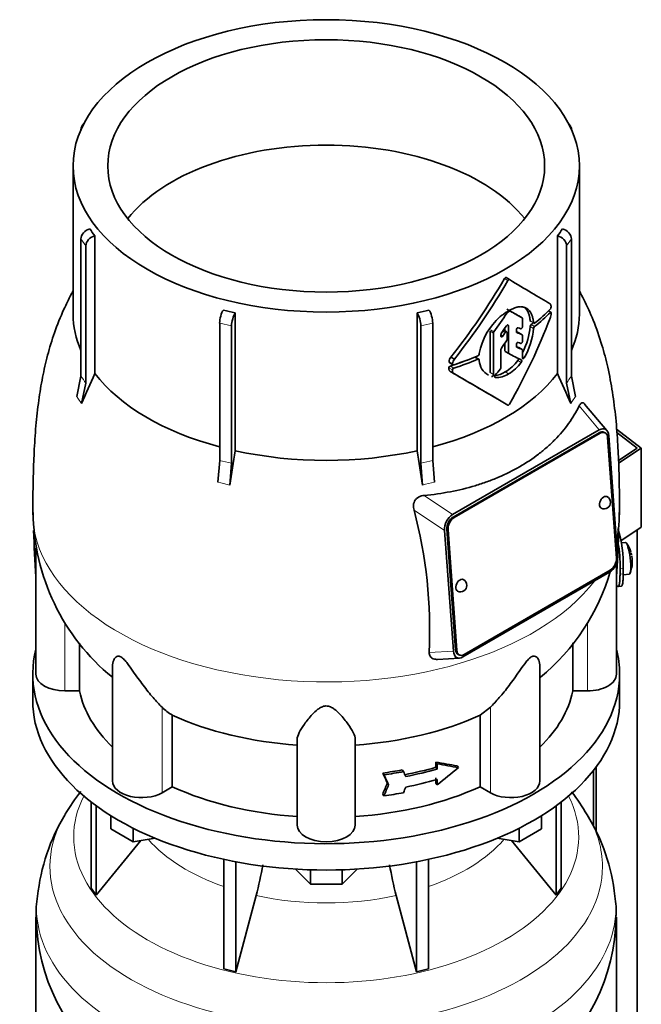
# Model space of a CAD drawing. Header units: millimetres. Extents: x 166 to 762, y -3904 to 2432.
# Tile 9 of 29: x 569 to 762, y -1522 to -1216. Entities that reach past the tile are written whole.
import ezdxf

# ---------------------------------------------------------------- set-up
doc = ezdxf.new("R2010")
doc.units = ezdxf.units.MM
for name, color, linetype in [('LOW_134-19', 7, 'Continuous'), ('M5X8_UNI7687', 7, 'Continuous'), ('VSI134_DIFFUSORE', 7, 'Continuous'), ('VSI134_TERMINALE', 7, 'Continuous'), ('VSI134_TESTATA', 7, 'Continuous')]:
    doc.layers.add(name, color=color, linetype=linetype)

# ---------------------------------------------------------------- blocks, each defined once
blk = doc.blocks.new('SE4')
at = {"layer": 'LOW_134-19', "color": 7, "linetype": 'Continuous', "lineweight": 35}
for p, q in [((760.76, -3636.72), (760.76, -1374.68)), ((747.26, -1449.19), (747.26, -1466.42)), ((748.01, -1448.2), (748.01, -1468.07))]:
    blk.add_line(p, q, dxfattribs=at)
at = {"layer": 'M5X8_UNI7687', "color": 7, "linetype": 'Continuous', "lineweight": 35}
for p, q in [((757.15, -1378.53), (755.85, -1378.65)), ((756.42, -1388.61), (758.35, -1388.32))]:
    blk.add_line(p, q, dxfattribs=at)
for centre, radius, start, end in [((749.24, -1384.47), 10, 16.6957, 35.0127), ((749.24, -1384.47), 10, 11.8797, 13.5278), ((1125.34, -1327.91), 370.34, 188.5064, 188.6141), ((749.24, -1384.47), 10, 338.98, 357.2751)]:
    blk.add_arc(centre, radius, start, end, dxfattribs=at)
for centre, major_axis, ratio, start_param, end_param in [((757.75, -1383.43), (0.6, -4.89), 0.169759, 0.004788, 3.136805), ((749.22, -1384.38), (-9.78, -2.08), 0.810411, 3.163117, 3.206609), ((749.25, -1384.59), (-9.94, -1.06), 0.589949, 3.053564, 3.168123), ((750.76, -1382.47), (7.36, -5.62), 0.747167, 0.443437, 0.593129)]:
    blk.add_ellipse(centre, major_axis=major_axis, ratio=ratio, start_param=start_param, end_param=end_param, dxfattribs=at)
at = {"layer": 'VSI134_DIFFUSORE', "color": 7, "linetype": 'Continuous', "lineweight": 35}
for p, q in [((573.33, -1419.38), (573.33, -1427.55)), ((755.33, -1427.55), (755.33, -1419.38)), ((591.5, -1459.05), (591.5, -1485.73)), ((593.03, -1460.2), (593.03, -1487.86)), ((735.63, -1460.2), (735.63, -1487.86)), ((737.16, -1459.05), (737.16, -1485.73)), ((597.58, -1467.31), (597.58, -1463.25)), ((731.09, -1467.31), (731.09, -1463.25)), ((604.52, -1471.32), (597.58, -1467.31)), ((604.52, -1471.32), (604.52, -1467.14)), ((724.15, -1471.32), (724.15, -1467.14)), ((731.09, -1467.31), (724.15, -1471.32)), ((593.03, -1487.86), (606.9, -1470.95)), ((611.34, -1470.26), (604.52, -1471.32)), ((724.15, -1471.32), (717.32, -1470.26)), ((721.77, -1470.95), (735.63, -1487.86)), ((632.64, -1476.8), (632.64, -1510.73)), ((696.03, -1476.8), (696.03, -1510.73)), ((636.33, -1477.54), (636.33, -1511.61)), ((659.42, -1484.45), (654.77, -1479.8)), ((659.42, -1484.45), (659.42, -1480.01)), ((673.89, -1479.8), (669.24, -1484.45)), ((669.24, -1484.45), (669.24, -1480.01)), ((692.33, -1477.54), (692.33, -1511.61)), ((591.5, -1485.73), (593.03, -1487.86)), ((669.24, -1484.45), (659.42, -1484.45)), ((735.63, -1487.86), (737.16, -1485.73)), ((636.33, -1511.61), (642.61, -1487.99)), ((686.06, -1487.99), (692.33, -1511.61)), ((574.33, -1494.72), (574.33, -1537.78)), ((754.33, -1537.78), (754.33, -1494.72)), ((632.64, -1510.73), (636.33, -1511.61)), ((692.33, -1511.61), (696.03, -1510.73))]:
    blk.add_line(p, q, dxfattribs=at)
for centre, radius, start, end in [((642.65, -1498.35), 69.09, 141.9738, 149.0482), ((687.37, -1496.74), 67, 30.2847, 37.6147), ((635.74, -1494.6), 61.23, 148.7478, 174.008), ((694.94, -1494.25), 59.23, 5.8949, 31.8687), ((552.76, -1463.68), 93.08, 344.857, 350.8438), ((774.59, -1463.88), 91.75, 189.1567, 195.2315), ((604.81, -1493.49), 30.43, 169.9896, 182.4531), ((729.71, -1492.8), 24.56, 355.4973, 10.8697), ((635.19, -1493.73), 60.79, 181.0026, 232.2834), ((693.29, -1493.78), 60.92, 307.9312, 359.1052)]:
    blk.add_arc(centre, radius, start, end, dxfattribs=at)
for centre, major_axis, start_param, end_param in [((664.33, -1419.38), (91, 0), 2.993207, 6.283185), ((664.33, -1419.38), (91, 0), 0, 0.148386), ((664.33, -1427.55), (-91, 0), 0, 3.141593)]:
    blk.add_ellipse(centre, major_axis=major_axis, ratio=0.57735, start_param=start_param, end_param=end_param, dxfattribs=at)
at = {"layer": 'VSI134_DIFFUSORE', "color": 4, "linetype": 'Continuous', "lineweight": 9}
for centre, major_axis, start_param, end_param in [((664.33, -1469.81), (-78.3, 0), 0, 3.425204), ((664.33, -1469.81), (-78.3, 0), 5.999574, 6.283185), ((664.33, -1479), (85.67, 0), 2.810807, 6.283185), ((664.33, -1479), (85.67, 0), 0, 0.32963), ((664.33, -1454.69), (-61.63, 0), 0.463231, 1.030574), ((664.33, -1454.69), (61.63, 0), 5.252612, 5.819954), ((664.33, -1491.76), (-89.83, 0), 0, 3.209892), ((664.33, -1491.76), (-89.83, 0), 6.215267, 6.283185), ((664.33, -1454.69), (-61.63, 0), 1.210556, 1.931037)]:
    blk.add_ellipse(centre, major_axis=major_axis, ratio=0.57735, start_param=start_param, end_param=end_param, dxfattribs=at)
at = {"layer": 'VSI134_TERMINALE', "color": 7, "linetype": 'Continuous', "lineweight": 35}
for p, q in [((754.38, -1343.46), (762.05, -1349.33)), ((760.76, -1349.3), (754.47, -1344.48)), ((754.98, -1353.14), (760.76, -1349.3)), ((762.05, -1349.33), (755.02, -1353.99)), ((762.05, -1373.82), (762.05, -1349.33)), ((762.05, -1373.82), (755.73, -1378.02)), ((755.44, -1388.34), (755.44, -1386.7)), ((756.43, -1388.26), (756.43, -1386.62)), ((754.84, -1392.17), (755.83, -1392.09))]:
    blk.add_line(p, q, dxfattribs=at)
at = {"layer": 'VSI134_TERMINALE', "color": 4, "linetype": 'Continuous', "lineweight": 9}
for p, q in [((755.44, -1386.7), (756.43, -1386.62)), ((756.43, -1388.26), (755.44, -1388.34))]:
    blk.add_line(p, q, dxfattribs=at)
at = {"layer": 'VSI134_TERMINALE', "color": 7, "linetype": 'Continuous', "lineweight": 35}
for centre, radius, start, end in [((717.82, -1385.49), 38.63, 358.3189, 17.0497), ((718.57, -1385.35), 36.9, 357.8966, 10.8333)]:
    blk.add_arc(centre, radius, start, end, dxfattribs=at)
for points, knots in [([(754.34, -1391.74), (754.4, -1391.83), (754.45, -1391.9), (754.61, -1392.08), (754.71, -1392.15), (754.89, -1392.18), (754.97, -1392.13), (755.11, -1391.93), (755.17, -1391.77), (755.24, -1391.45), (755.27, -1391.33), (755.31, -1391.06), (755.35, -1390.77), (755.37, -1390.44), (755.4, -1390.07), (755.41, -1389.88), (755.43, -1389.27), (755.44, -1388.82), (755.44, -1388.34)], [0.189779, 0.189779, 0.189779, 0.189779, 0.25, 0.25, 0.375, 0.375, 0.5, 0.5, 0.625, 0.625, 0.6875, 0.6875, 0.75, 0.8125, 0.8125, 0.875, 0.875, 1, 1, 1, 1]), ([(756.43, -1388.26), (756.43, -1388.74), (756.42, -1389.18), (756.4, -1389.79), (756.39, -1389.98), (756.37, -1390.35), (756.35, -1390.52), (756.3, -1390.99), (756.26, -1391.26), (756.16, -1391.68), (756.1, -1391.85), (755.97, -1392.03), (755.91, -1392.08), (755.83, -1392.09)], [0, 0, 0, 0, 0.125, 0.125, 0.1875, 0.1875, 0.25, 0.25, 0.375, 0.375, 0.5, 0.5, 0.6059848, 0.6059848, 0.6059848, 0.6059848])]:
    blk.add_open_spline(points, degree=3, knots=knots, dxfattribs=at)
at = {"layer": 'VSI134_TESTATA', "color": 7, "linetype": 'Continuous', "lineweight": 35}
for p, q in [((588.27, -1250.58), (588.27, -1250.59)), ((589.21, -1248.64), (588.6, -1249.49)), ((740.06, -1249.49), (739.45, -1248.64)), ((740.39, -1250.59), (740.39, -1250.58)), ((585.83, -1261.8), (585.83, -1307.8)), ((742.83, -1307.8), (742.83, -1261.8)), ((588.27, -1327), (588.27, -1284.46)), ((592.6, -1283.47), (592.6, -1326.21)), ((736.07, -1326.21), (736.07, -1283.47)), ((740.39, -1284.46), (740.39, -1327)), ((589.8, -1286.59), (589.8, -1329.14)), ((738.86, -1329.14), (738.86, -1286.59)), ((721.15, -1297.06), (720.09, -1296.45)), ((636.15, -1307.37), (636.15, -1350.11)), ((692.52, -1350.11), (692.52, -1307.37)), ((725.1, -1308.92), (724.04, -1308.31)), ((725.2, -1311.64), (725.2, -1309.15)), ((734.02, -1307.17), (733.28, -1306.75)), ((631.3, -1353.09), (631.3, -1310.55)), ((634.99, -1311.43), (634.99, -1353.98)), ((693.67, -1353.98), (693.67, -1311.43)), ((697.37, -1310.55), (697.37, -1353.09)), ((719.76, -1312.07), (719.76, -1312.96)), ((720.82, -1319.73), (720.82, -1311.32)), ((715.13, -1313.03), (715.13, -1325.89)), ((716.19, -1326.5), (716.19, -1313.64)), ((718.5, -1314.56), (718.5, -1314.14)), ((720.3, -1313.28), (719.33, -1312.72)), ((720.4, -1315.62), (720.4, -1313.51)), ((723.3, -1313.21), (723.3, -1312.64)), ((725.1, -1314.16), (724.04, -1313.55)), ((725.2, -1316.2), (725.2, -1314.38)), ((719.76, -1316.75), (719.76, -1319.12)), ((723.3, -1317.75), (723.3, -1317.18)), ((725.1, -1318.74), (724.04, -1318.12)), ((702.98, -1321.05), (704.08, -1321.69)), ((711.64, -1321.73), (710.57, -1321.11)), ((711.77, -1319.95), (711.76, -1320.13)), ((718.5, -1324.27), (718.5, -1318.74)), ((719.86, -1319.35), (720.92, -1319.96)), ((725.2, -1321.34), (725.2, -1318.96)), ((702.55, -1322.79), (703.65, -1323.43)), ((711.76, -1321.95), (711.77, -1322.13)), ((586.97, -1333.34), (588.27, -1327)), ((702.99, -1325.67), (704.09, -1326.3)), ((740.39, -1327), (741.69, -1333.34)), ((589.8, -1329.14), (588.5, -1335.47)), ((740.16, -1335.47), (738.86, -1329.14)), ((751.39, -1343.83), (744.48, -1335.62)), ((703.5, -1369.89), (749.01, -1343.62)), ((748.95, -1344.53), (703.69, -1370.66)), ((749.3, -1344.7), (704.04, -1370.83)), ((750.77, -1344.54), (750.42, -1344.37)), ((754.32, -1383.37), (751.6, -1346.02)), ((751.96, -1345.46), (754.67, -1382.8)), ((630.76, -1359.87), (631.3, -1353.09)), ((634.99, -1353.98), (634.45, -1360.75)), ((694.21, -1360.75), (693.67, -1353.98)), ((697.37, -1353.09), (697.91, -1359.87)), ((703.76, -1412.2), (701.05, -1374.85)), ((701.75, -1374.43), (704.47, -1411.78)), ((702.11, -1374.6), (704.82, -1411.95)), ((574.33, -1380.19), (574.33, -1419.38)), ((754.33, -1419.38), (754.33, -1385.05)), ((752.22, -1387.76), (706.71, -1414.04)), ((707.12, -1413.27), (752.38, -1387.15)), ((587.86, -1424.58), (587.86, -1409.78)), ((740.8, -1409.7), (740.8, -1424.58)), ((698.8, -1414.77), (705.63, -1414.39)), ((705.3, -1413.27), (705.65, -1413.44)), ((598.06, -1416.99), (598.06, -1452.45)), ((730.61, -1452.45), (730.61, -1417.01)), ((587.86, -1424.58), (583.33, -1424.58)), ((745.33, -1424.58), (740.8, -1424.58)), ((715.24, -1429.62), (712.04, -1432.08)), ((616.62, -1454.28), (616.62, -1432.08)), ((712.04, -1432.08), (712.04, -1454.28)), ((655.33, -1466.15), (655.33, -1439.64)), ((673.33, -1466.15), (673.33, -1439.64)), ((698.36, -1448.24), (698.36, -1446.61)), ((698.36, -1446.61), (698.74, -1447.14)), ((687.93, -1449.05), (688.31, -1449.58)), ((698.36, -1448.24), (698.74, -1448.78)), ((698.74, -1447.14), (698.74, -1448.78)), ((704.96, -1447.76), (705.34, -1448.3)), ((681.86, -1450.02), (682.25, -1450.56)), ((698.36, -1453.14), (698.36, -1451.51)), ((698.74, -1452.04), (698.74, -1453.68)), ((616.62, -1454.28), (613.42, -1456.13)), ((683.29, -1453.08), (683.68, -1453.62)), ((698.36, -1453.14), (698.74, -1453.68)), ((715.24, -1456.13), (712.04, -1454.28)), ((681.86, -1456.55), (682.25, -1457.09))]:
    blk.add_line(p, q, dxfattribs=at)
at = {"layer": 'VSI134_TESTATA', "color": 4, "linetype": 'Continuous', "lineweight": 9}
for p, q in [((589.8, -1286.59), (588.27, -1284.46)), ((740.39, -1284.46), (738.86, -1286.59)), ((720.65, -1297.35), (719.59, -1296.74)), ((725.1, -1308.92), (724.04, -1308.31)), ((733.84, -1307.24), (733.17, -1306.86)), ((634.99, -1311.43), (631.3, -1310.55)), ((697.37, -1310.55), (693.67, -1311.43)), ((720.46, -1311.12), (720.82, -1311.32)), ((728.65, -1310.43), (727.58, -1309.82)), ((728.65, -1312.19), (727.58, -1311.57)), ((728.95, -1311.6), (727.87, -1310.98)), ((716.19, -1313.64), (715.13, -1313.03)), ((716.33, -1313.26), (715.27, -1312.64)), ((718.5, -1314.22), (719.1, -1314.56)), ((719.82, -1313.51), (719.08, -1313.08)), ((725.09, -1314.15), (724.02, -1313.54)), ((725.09, -1318.73), (724.02, -1318.12)), ((711.36, -1321.74), (710.3, -1321.12)), ((720.82, -1319.73), (719.76, -1319.12)), ((725.2, -1321), (725.72, -1321.3)), ((703.48, -1325.07), (702.38, -1324.43)), ((703.52, -1323.13), (702.42, -1322.5)), ((703.93, -1324.5), (702.83, -1323.87)), ((723.75, -1322.09), (724.82, -1322.7)), ((715.13, -1325.89), (716.19, -1326.5)), ((716.61, -1327.32), (716.74, -1327.4)), ((719.84, -1325.67), (720.9, -1326.28)), ((587.35, -1333.83), (586.97, -1333.34)), ((587.35, -1333.83), (588.5, -1335.47)), ((740.54, -1334.91), (741.69, -1333.34)), ((740.54, -1334.91), (740.16, -1335.47)), ((742.79, -1336.21), (749.01, -1343.62)), ((749.3, -1344.7), (748.95, -1344.53)), ((631.67, -1360.05), (630.76, -1359.87)), ((631.67, -1360.05), (634.45, -1360.75)), ((695.12, -1360.5), (694.21, -1360.75)), ((695.12, -1360.5), (697.91, -1359.87)), ((703.5, -1369.89), (694.7, -1363.97)), ((701.05, -1374.85), (691.57, -1368.48)), ((704.04, -1370.83), (703.69, -1370.66)), ((702.11, -1374.6), (701.75, -1374.43)), ((574.27, -1389.25), (574.33, -1389.25)), ((754.33, -1389.25), (754.4, -1389.25)), ((583.33, -1424.58), (583.33, -1403.37)), ((745.33, -1424.58), (745.33, -1403.29)), ((696.24, -1412.62), (703.76, -1412.2)), ((704.82, -1411.95), (704.47, -1411.78)), ((613.42, -1456.13), (613.42, -1429.62)), ((715.24, -1456.13), (715.24, -1429.62))]:
    blk.add_line(p, q, dxfattribs=at)
at = {"layer": 'VSI134_TESTATA', "color": 7, "linetype": 'Continuous', "lineweight": 35}
for centre, radius, start, end in [((623.22, -1259.88), 38.66, 213.7109, 217.6034), ((705.44, -1259.88), 38.66, 322.3966, 326.2891), ((553.13, -1200.87), 192.09, 321.2685, 330.0618), ((550.97, -1199.65), 195.79, 321.4403, 330.0659), ((733.64, -1304.72), 0.189, 48.4238, 58.9517), ((733.04, -1305.51), 1.05, 319.4362, 2.2381), ((661.71, -1192.3), 117.87, 255.627, 257.474), ((666.95, -1192.3), 117.87, 282.526, 284.373), ((731.75, -1323.78), 20.34, 131.4374, 169.1268), ((720.95, -1307.84), 0.701, 121.3426, 147.4783), ((721.35, -1307.09), 0.25, 66.4547, 125.8549), ((728.24, -1307.03), 5.86, 340.0202, 355.9303), ((705.76, -1309.6), 21.91, 333.0686, 354.8481), ((706.88, -1310.22), 21.85, 329.5363, 354.8235), ((728.5, -1311.66), 0.93, 132.5622, 174.2913), ((729.57, -1312.28), 0.927, 132.3786, 174.2656), ((716.88, -1313.67), 0.685, 142.728, 177.4247), ((719.21, -1314.17), 0.71, 144.7473, 177.5843), ((719.22, -1318.77), 0.719, 143.3889, 177.4377), ((719.66, -1315.59), 0.742, 324.5379, 357.5626), ((705.15, -1322.73), 2.74, 142.4032, 175.1746), ((711.07, -1320.05), 0.701, 294.3064, 353.4391), ((703.02, -1324.49), 0.65, 107.3621, 174.8958), ((704.13, -1325.12), 0.652, 107.6582, 174.966), ((706.28, -1323.37), 2.77, 142.6885, 175.0994), ((717.5, -1321.72), 5.74, 184.0787, 240.0861), ((717.77, -1324.24), 0.729, 320.6246, 357.2202), ((713.51, -1314.82), 12.56, 300.2581, 324.6507), ((714.56, -1315.41), 12.58, 300.2436, 324.5986), ((789.98, -1419), 218.11, 154.8225, 157.4837), ((-419.25, -3269.91), 2244.89, 59.51557, 59.98786), ((-419.78, -3273.24), 2248.03, 59.51593, 60.00441), ((716.04, -1319.82), 6.98, 274.5485, 302.9777), ((717.12, -1320.49), 6.92, 266.8484, 303.1454), ((538.68, -1419), 218.11, 22.5163, 25.1775), ((1262.67, -1455.36), 635.3, 170.4635, 171.43609), ((65.99, -1455.36), 635.3, 8.56391, 9.5365), ((750.49, -1366.13), 2, 0, 64.5303), ((750.49, -1366.13), 2, 244.5303, 0), ((640.3, -1368.53), 66.86, 180.5768, 230.779), ((551.51, -1405.63), 144.9, 357.233, 14.8561), ((688.1, -1368.53), 67.11, 350.5323, 359.4056), ((688.1, -1368.53), 67.11, 309.4625, 343.7851), ((705.94, -1391.85), 2, 244.5303, 0), ((705.94, -1391.85), 2, 0, 64.5303), ((625.08, -1417.79), 16.6, 225.4083, 239.3884)]:
    blk.add_arc(centre, radius, start, end, dxfattribs=at)
at = {"layer": 'VSI134_TESTATA', "color": 4, "linetype": 'Continuous', "lineweight": 9}
for centre, radius, start, end in [((559.49, -1349.27), 36.39, 33.5892, 37.725), ((769.17, -1349.27), 36.39, 142.275, 146.4108), ((622.52, -1397.94), 45.69, 74.1676, 78.9335), ((706.14, -1397.94), 45.69, 101.0665, 105.8324)]:
    blk.add_arc(centre, radius, start, end, dxfattribs=at)
at = {"layer": 'VSI134_TESTATA', "color": 7, "linetype": 'Continuous', "lineweight": 35}
for major_axis in [(78.5, 0), (67.74, 0)]:
    blk.add_ellipse((664.33, -1261.8), major_axis=major_axis, ratio=0.57735, dxfattribs=at)
for centre, major_axis, ratio, start_param, end_param in [((591.04, -1251.24), (2.44, -1.75), 0.754344, 2.912261, 3.637652), ((737.62, -1251.24), (-2.44, -1.75), 0.754344, 2.645534, 3.370925), ((664.33, -1294.46), (67.74, 0), 0.57735, 0.430765, 2.710827), ((591.04, -1283.79), (-2.44, -1.75), 0.754344, 4.207836, 5.787126), ((737.62, -1283.79), (-2.44, 1.75), 0.754344, 3.637652, 5.216942), ((592.57, -1285.93), (2.44, 1.75), 0.754344, 1.066243, 2.645534), ((736.09, -1285.93), (2.44, -1.75), 0.754344, 0.496059, 2.075349), ((664.33, -1264.25), (80, -46.83), 0.005973, 0.523921, 0.784455), ((664.33, -1273.89), (78.5, -44.84), 0.004672, -0.772853, -0.703933), ((664.33, -1283.33), (80, 0), 0.57735, -0.630598, -0.518021), ((664.33, -1307.8), (78.5, 0), 0.57735, 3.141593, 3.391494), ((632.44, -1308.95), (-0.7, -2.92), 0.31246, 3.786362, 5.365653), ((636.14, -1309.83), (0.7, 2.92), 0.31246, 0.64477, 2.22406), ((692.52, -1309.83), (0.7, -2.92), 0.31246, 0.917533, 2.496823), ((696.22, -1308.95), (-0.7, 2.92), 0.31246, 4.059125, 5.638416), ((664.33, -1273.98), (-59.79, -84.34), 0.630164, 1.551795, 1.620079), ((664.33, -1274.4), (80, 0), 0.57735, -0.790935, -0.780102), ((664.33, -1303.44), (56.38, 99), 0.573353, 4.713426, 4.974273), ((664.33, -1273.89), (80, -45.69), 0.004672, -0.773039, -0.705414), ((664.33, -1284.36), (80, -0.05), 0.576906, -0.63021, -0.517581), ((664.33, -1307.8), (-78.5, 0), 0.57735, 2.891692, 3.141593), ((623.54, -1254.1), (84.79, 108.49), 0.813815, 4.796406, 4.817449), ((621.45, -1253.29), (124.46, -65.52), 0.055137, -0.576041, -0.56471), ((664.33, -1284.36), (78.5, -0.05), 0.576906, -0.627228, -0.613459), ((628.91, -1258.81), (86.01, 97.61), 0.811036, -1.433588, -1.423742), ((622.22, -1255.39), (122.16, -64.34), 0.054855, -0.567828, -0.557381), ((621.4, -1254.92), (124.51, -65.57), 0.054855, -0.582253, -0.558494), ((629.73, -1262.45), (86.16, 95.92), 0.810489, -1.432045, -1.409969), ((620.42, -1258.84), (124.01, -66.26), 0.046433, -0.567944, -0.557578), ((619.57, -1258.35), (126.4, -67.54), 0.046433, -0.582298, -0.558682), ((619.98, -1256.94), (125.98, -67.1), 0.048322, -0.576058, -0.564869), ((664.33, -1283.32), (80, 0), 0.57735, -1.05245, -0.942461), ((664.33, -1287.29), (79.99, -43.94), 0.021828, -0.772923, -0.700364), ((664.33, -1284.37), (78.5, 0), 0.57735, -1.058237, -0.967486), ((664.33, -1284.37), (80, 0), 0.57735, -1.052994, -0.942461), ((639.49, -1274.36), (87.22, 75.16), 0.800393, -1.357861, -1.335212), ((664.33, -1307.8), (-78.5, 0), 0.57735, 0.41818, 1.136418), ((664.33, -1307.8), (78.5, 0), 0.57735, 5.146767, 5.865006), ((749.1, -1347.33), (-1.7, -3.94), 0.585917, 2.297572, 3.808941), ((749.13, -1347.08), (-1.29, -2.71), 0.625473, 3.141593, 3.879379), ((749.48, -1347.24), (-1.29, -2.71), 0.625473, 2.308583, 3.879379), ((664.33, -1307.8), (-78.5, 0), 0.57735, 1.203578, 1.938015), ((750.49, -1366.13), (0.86, 1.81), 0.625473, 0, 3.141593), ((703.94, -1373.41), (-1.52, -3.76), 0.658311, 3.841252, 5.352621), ((703.88, -1373.2), (1.29, 2.71), 0.625473, 0.737787, 2.308583), ((704.23, -1373.37), (1.29, 2.71), 0.625473, 0.737787, 2.308583), ((664.33, -1415.02), (-27.25, 225.93), 0.384309, 1.345966, 1.410262), ((664.33, -1415.02), (27.25, 225.93), 0.384309, -1.410262, -1.35065), ((751.78, -1384.25), (1.52, 3.76), 0.658311, 3.841252, 5.35262), ((752.19, -1384.6), (-1.29, -2.71), 0.625473, 0.737787, 2.308583), ((705.94, -1391.85), (0.86, 1.81), 0.625473, 0, 3.141593), ((706.62, -1410.33), (1.7, 3.94), 0.585917, 2.297573, 3.808941), ((706.59, -1410.56), (1.29, 2.71), 0.625473, 2.308583, 3.141593), ((706.94, -1410.73), (1.29, 2.71), 0.625473, 2.308583, 3.879379), ((583.33, -1419.38), (9, 0), 0.57735, 3.141593, 4.712389), ((745.33, -1419.38), (-9, 0), 0.57735, 1.570796, 3.141593), ((664.33, -1419.38), (-77, 0), 0.57735, 0.117151, 0.534109), ((664.33, -1419.38), (77, 0), 0.57735, 5.749077, 6.166034), ((664.33, -1397.19), (-77, 0), 0.57735, 0.902549, 1.453645), ((664.33, -1397.19), (77, 0), 0.57735, 4.82954, 5.380636), ((664.33, -1404.55), (76.01, -35.64), 0.345529, -0.95251, -0.854431), ((664.33, -1406.73), (77, 0), 0.57735, -1.341157, -1.259355), ((664.33, -1406.73), (78, 0), 0.57735, -1.339048, -1.258311), ((440.93, -1109.34), (323.67, -577.15), 0.09615, 0.884303, 0.887521), ((664.33, -1408.36), (77, 0), 0.57735, -1.249874, -1.113116), ((664.33, -1408.36), (78, 0), 0.57735, -1.248952, -1.113951), ((664.33, -1404.55), (77, -36.1), 0.345529, -0.953344, -0.85654), ((664.33, -1415.44), (72.18, 51.03), 0.579238, 4.780548, 4.877352), ((607.06, -1452.45), (9, 0), 0.57735, 3.141593, 5.497787), ((449.47, -1135.11), (312, -556.34), 0.096151, 0.909542, 0.916225), ((446.49, -1130.96), (316.31, -564.02), 0.096151, 0.908896, 0.915487), ((664.33, -1411.63), (78, 0), 0.57735, -1.248952, -1.113951), ((721.61, -1452.45), (-9, 0), 0.57735, 0.785398, 3.141593), ((664.33, -1419.38), (-77, 0), 0.57735, 0.902549, 1.453645), ((664.33, -1419.38), (77, 0), 0.57735, 4.82954, 5.380636), ((449.47, -1086.66), (-52.46, -635.69), 0.491081, 0.99085, 0.997533), ((446.49, -1082.48), (-53.18, -644.47), 0.491081, 0.991587, 0.998179), ((440.9, -1087.92), (-54.41, -659.53), 0.49109, 1.019542, 1.02276), ((664.33, -1413.26), (78, 0), 0.57735, -1.339048, -1.258311), ((664.33, -1466.15), (9, 0), 0.57735, 3.141593, 6.283185)]:
    blk.add_ellipse(centre, major_axis=major_axis, ratio=ratio, start_param=start_param, end_param=end_param, dxfattribs=at)
at = {"layer": 'VSI134_TESTATA', "color": 4, "linetype": 'Continuous', "lineweight": 9}
for start_param, end_param in [(0.000597, 2.726381), (2.988518, 3.140899)]:
    blk.add_ellipse((664.33, -1369.24), major_axis=(-91, 0), ratio=0.57735, start_param=start_param, end_param=end_param, dxfattribs=at)
at = {"layer": 'VSI134_TESTATA', "color": 7, "linetype": 'Continuous', "lineweight": 35}
for points, knots in [([(719.59, -1296.74), (719.65, -1296.62), (719.75, -1296.52), (719.93, -1296.42), (720.02, -1296.41), (720.09, -1296.45)], [0, 0, 0, 0, 0.5, 0.5, 1, 1, 1, 1]), ([(721.15, -1297.06), (721.09, -1297.02), (720.99, -1297.03), (720.81, -1297.14), (720.71, -1297.23), (720.65, -1297.35)], [0, 0, 0, 0, 0.5, 0.5, 1, 1, 1, 1]), ([(585.82, -1300.55), (585.63, -1300.92), (584.65, -1302.79), (582.57, -1307.04), (580.02, -1313.31), (577.88, -1320.42), (576.29, -1327.45), (575.09, -1334.79), (574.25, -1342.61), (573.74, -1350.42), (573.48, -1358.42), (573.36, -1364.4), (573.34, -1368.4), (573.33, -1369.99)], [0.1148589, 0.1148589, 0.1148589, 0.1148589, 0.1297725, 0.1900091, 0.2820316, 0.368344, 0.4512095, 0.5380826, 0.6362601, 0.7415735, 0.8393449, 0.9451536, 1, 1, 1, 1]), ([(755.33, -1369.99), (755.32, -1368.27), (755.31, -1365.36), (755.22, -1360.89), (755.11, -1355.19), (754.79, -1348.03), (754.19, -1340.16), (753.19, -1332.08), (751.78, -1324.51), (749.84, -1316.98), (747.37, -1309.95), (744.84, -1304.41), (743.32, -1301.44), (742.85, -1300.56)], [0, 0, 0, 0, 0.0590322, 0.1171516, 0.1926565, 0.2890408, 0.3943231, 0.4925173, 0.5868633, 0.67007, 0.7669846, 0.8492696, 0.8848911, 0.8848911, 0.8848911, 0.8848911]), ([(725.25, -1305.51), (725.2, -1305.5), (725.1, -1305.48), (724.95, -1305.46), (724.79, -1305.45), (724.64, -1305.44), (724.48, -1305.44), (724.33, -1305.45), (724.18, -1305.47), (724.02, -1305.49), (723.87, -1305.51), (723.72, -1305.54), (723.57, -1305.58), (723.42, -1305.62), (723.27, -1305.66), (723.12, -1305.71), (722.98, -1305.75), (722.84, -1305.8), (722.7, -1305.86), (722.56, -1305.91), (722.31, -1306.01), (721.94, -1306.18), (721.43, -1306.43), (720.92, -1306.71), (720.4, -1307.02), (719.87, -1307.36), (719.35, -1307.73), (718.82, -1308.12), (718.46, -1308.39), (718.29, -1308.53)], [0, 0, 0, 0, 0.027225, 0.053963, 0.080229, 0.106036, 0.131393, 0.156305, 0.180776, 0.20481, 0.228406, 0.251563, 0.274281, 0.296556, 0.318385, 0.339764, 0.36069, 0.381158, 0.401163, 0.420702, 0.439769, 0.508178, 0.577363, 0.647201, 0.717542, 0.788205, 0.858988, 0.929667, 1, 1, 1, 1]), ([(728.65, -1310.43), (728.64, -1310.34), (728.62, -1310.14), (728.58, -1309.85), (728.53, -1309.57), (728.48, -1309.29), (728.42, -1309.02), (728.35, -1308.76), (728.22, -1308.31), (727.99, -1307.71), (727.63, -1307.05), (727.16, -1306.47), (726.71, -1306.1), (726.29, -1305.85), (725.97, -1305.71), (725.62, -1305.59), (725.38, -1305.54), (725.25, -1305.51)], [0, 0, 0, 0, 0.036046, 0.07226, 0.108651, 0.145226, 0.181995, 0.21897, 0.256164, 0.374824, 0.50166, 0.611779, 0.746751, 0.808863, 0.871706, 0.935274, 1, 1, 1, 1]), ([(725.88, -1305.69), (725.96, -1305.76), (726.2, -1305.99), (726.58, -1306.46), (726.95, -1307.14), (727.19, -1307.81), (727.35, -1308.38), (727.44, -1308.84), (727.52, -1309.32), (727.56, -1309.65), (727.58, -1309.82)], [0.3320997, 0.3320997, 0.3320997, 0.3320997, 0.389092, 0.5058891, 0.633698, 0.7533976, 0.8158474, 0.8777312, 0.9391014, 1, 1, 1, 1]), ([(733.77, -1304.58), (733.78, -1304.6), (733.82, -1304.63), (733.86, -1304.68), (733.9, -1304.74), (733.93, -1304.81), (733.96, -1304.89), (733.99, -1304.97), (734.02, -1305.06), (734.04, -1305.16), (734.06, -1305.26), (734.08, -1305.36), (734.08, -1305.43), (734.09, -1305.47)], [0, 0, 0, 0, 0.08878, 0.177923, 0.267524, 0.357639, 0.448281, 0.53943, 0.631034, 0.723011, 0.815254, 0.907634, 1, 1, 1, 1]), ([(734.09, -1307.44), (734.1, -1307.32), (734.08, -1307.22), (733.98, -1307.14), (733.91, -1307.17), (733.84, -1307.24)], [0, 0, 0, 0, 0.5, 0.5, 1, 1, 1, 1]), ([(720.23, -1311.35), (720.28, -1311.27), (720.35, -1311.2), (720.48, -1311.1), (720.55, -1311.07), (720.67, -1311.07), (720.73, -1311.09), (720.8, -1311.18), (720.82, -1311.25), (720.82, -1311.32)], [0, 0, 0, 0, 0.25, 0.25, 0.5, 0.5, 0.75, 0.75, 1, 1, 1, 1]), ([(723.3, -1312.64), (723.3, -1312.56), (723.32, -1312.47), (723.39, -1312.29), (723.44, -1312.21), (723.56, -1312.07), (723.62, -1312.02), (723.75, -1311.96), (723.81, -1311.95), (723.86, -1311.97)], [0, 0, 0, 0, 0.25, 0.25, 0.5, 0.5, 0.75, 0.75, 1, 1, 1, 1]), ([(724.65, -1312.31), (724.7, -1312.33), (724.76, -1312.32), (724.88, -1312.26), (724.95, -1312.21), (725.06, -1312.07), (725.11, -1311.98), (725.18, -1311.81), (725.2, -1311.72), (725.2, -1311.64)], [0, 0, 0, 0, 0.25, 0.25, 0.5, 0.5, 0.75, 0.75, 1, 1, 1, 1]), ([(728.65, -1310.43), (728.66, -1310.53), (728.69, -1310.59), (728.8, -1310.64), (728.87, -1310.62), (728.95, -1310.56)], [0, 0, 0, 0, 0.5, 0.5, 1, 1, 1, 1]), ([(719.1, -1314.56), (719.04, -1314.64), (718.98, -1314.7), (718.84, -1314.79), (718.77, -1314.82), (718.65, -1314.82), (718.59, -1314.79), (718.52, -1314.7), (718.5, -1314.64), (718.5, -1314.56)], [0, 0, 0, 0, 0.25, 0.25, 0.5, 0.5, 0.75, 0.75, 1, 1, 1, 1]), ([(720.4, -1313.51), (720.4, -1313.43), (720.38, -1313.36), (720.31, -1313.27), (720.26, -1313.25), (720.14, -1313.25), (720.07, -1313.28), (719.94, -1313.37), (719.88, -1313.43), (719.82, -1313.51)], [0, 0, 0, 0, 0.25, 0.25, 0.5, 0.5, 0.75, 0.75, 1, 1, 1, 1]), ([(723.3, -1317.18), (723.3, -1317.1), (723.32, -1317.01), (723.39, -1316.84), (723.44, -1316.75), (723.56, -1316.61), (723.63, -1316.56), (723.75, -1316.5), (723.81, -1316.5), (723.86, -1316.52)], [0, 0, 0, 0, 0.25, 0.25, 0.5, 0.5, 0.75, 0.75, 1, 1, 1, 1]), ([(724.65, -1316.87), (724.7, -1316.89), (724.76, -1316.88), (724.88, -1316.83), (724.95, -1316.77), (725.06, -1316.63), (725.11, -1316.55), (725.18, -1316.37), (725.2, -1316.28), (725.2, -1316.2)], [0, 0, 0, 0, 0.25, 0.25, 0.5, 0.5, 0.75, 0.75, 1, 1, 1, 1]), ([(710.28, -1321.12), (710.39, -1321.07), (710.49, -1321.07), (710.57, -1321.11), (710.57, -1321.11), (710.57, -1321.11)], [0, 0, 0, 0, 0.5, 0.5, 0.5191186, 0.5191186, 0.5191186, 0.5191186]), ([(723.75, -1322.09), (723.84, -1321.96), (723.9, -1321.81), (723.92, -1321.61), (723.91, -1321.55), (723.9, -1321.5)], [0, 0, 0, 0, 0.5, 0.5, 0.7486196, 0.7486196, 0.7486196, 0.7486196]), ([(725.72, -1321.3), (725.67, -1321.38), (725.62, -1321.45), (725.5, -1321.55), (725.43, -1321.58), (725.33, -1321.58), (725.28, -1321.56), (725.21, -1321.48), (725.2, -1321.41), (725.2, -1321.34)], [0, 0, 0, 0, 0.25, 0.25, 0.5, 0.5, 0.75, 0.75, 1, 1, 1, 1]), ([(702.38, -1324.43), (702.38, -1324.59), (702.39, -1324.85), (702.47, -1325.16), (702.61, -1325.36), (702.78, -1325.52), (702.92, -1325.62), (702.99, -1325.67)], [0, 0, 0, 0, 0.297831, 0.494663, 0.647573, 0.81148, 1, 1, 1, 1]), ([(702.55, -1322.79), (702.54, -1322.79), (702.54, -1322.79), (702.45, -1322.73), (702.4, -1322.62), (702.42, -1322.5)], [0.4706024, 0.4706024, 0.4706024, 0.4706024, 0.5, 0.5, 1, 1, 1, 1]), ([(703.52, -1323.13), (703.5, -1323.26), (703.55, -1323.36), (703.72, -1323.48), (703.84, -1323.48), (703.97, -1323.44)], [0, 0, 0, 0, 0.5, 0.5, 1, 1, 1, 1]), ([(711.76, -1321.95), (711.76, -1321.85), (711.71, -1321.77), (711.56, -1321.69), (711.46, -1321.69), (711.36, -1321.74)], [0, 0, 0, 0, 0.5, 0.5, 1, 1, 1, 1]), ([(724.88, -1322.01), (724.95, -1322.05), (724.99, -1322.16), (724.97, -1322.42), (724.91, -1322.58), (724.82, -1322.7)], [0, 0, 0, 0, 0.5, 0.5, 1, 1, 1, 1]), ([(704.09, -1326.3), (703.99, -1326.23), (703.8, -1326.1), (703.59, -1325.84), (703.49, -1325.49), (703.48, -1325.23), (703.48, -1325.07)], [0, 0, 0, 0, 0.268166, 0.496148, 0.696011, 1, 1, 1, 1]), ([(716.19, -1326.5), (716.19, -1326.58), (716.17, -1326.66), (716.1, -1326.83), (716.04, -1326.91), (715.91, -1327.04), (715.84, -1327.09), (715.7, -1327.14), (715.63, -1327.14), (715.57, -1327.12)], [0, 0, 0, 0, 0.25, 0.25, 0.5, 0.5, 0.75, 0.75, 1, 1, 1, 1]), ([(716.74, -1327.4), (716.62, -1327.38), (716.55, -1327.29), (716.54, -1327.01), (716.61, -1326.84), (716.71, -1326.71)], [0, 0, 0, 0, 0.5, 0.5, 1, 1, 1, 1]), ([(694.7, -1363.97), (697.49, -1363.71), (700.2, -1363.32), (705.47, -1362.31), (708.04, -1361.69), (711.76, -1360.57), (712.99, -1360.16), (714.79, -1359.51), (715.39, -1359.29), (716.57, -1358.82), (717.16, -1358.58), (720.06, -1357.35), (722.25, -1356.25), (726.39, -1353.86), (728.34, -1352.57), (731.08, -1350.47), (731.96, -1349.75), (733.66, -1348.24), (734.48, -1347.47), (736.83, -1345.08), (738.23, -1343.41), (740.74, -1339.92), (741.84, -1338.1), (742.79, -1336.21)], [0, 0, 0, 0, 0.125, 0.125, 0.25, 0.25, 0.3125, 0.3125, 0.34375, 0.34375, 0.375, 0.375, 0.5, 0.5, 0.625, 0.625, 0.6875, 0.6875, 0.75, 0.75, 0.875, 0.875, 1, 1, 1, 1]), ([(720.65, -1335.95), (720.71, -1335.99), (720.81, -1335.98), (720.99, -1335.88), (721.09, -1335.78), (721.15, -1335.66)], [0, 0, 0, 0, 0.5, 0.5, 1, 1, 1, 1]), ([(742.79, -1336.21), (742.87, -1336.03), (742.97, -1335.87), (743.17, -1335.6), (743.27, -1335.48), (743.5, -1335.31), (743.62, -1335.26), (743.86, -1335.22), (743.99, -1335.24), (744.17, -1335.33), (744.23, -1335.37), (744.36, -1335.47), (744.41, -1335.53), (744.47, -1335.6), (744.47, -1335.6), (744.47, -1335.6)], [0, 0, 0, 0, 0.125, 0.125, 0.25, 0.25, 0.375, 0.375, 0.5, 0.5, 0.5625, 0.5625, 0.625, 0.625, 0.6251488, 0.6251488, 0.6251488, 0.6251488]), ([(691.57, -1368.48), (691.49, -1368.23), (691.44, -1367.98), (691.37, -1367.47), (691.37, -1367.2), (691.42, -1366.67), (691.47, -1366.41), (691.65, -1365.89), (691.78, -1365.65), (692.01, -1365.32), (692.1, -1365.21), (692.29, -1365.01), (692.39, -1364.91), (692.6, -1364.74), (692.71, -1364.66), (692.94, -1364.51), (693.06, -1364.45), (693.42, -1364.27), (693.67, -1364.18), (694.18, -1364.04), (694.44, -1364), (694.7, -1363.97)], [0, 0, 0, 0, 0.125, 0.125, 0.25, 0.25, 0.375, 0.375, 0.5, 0.5, 0.5625, 0.5625, 0.625, 0.625, 0.6875, 0.6875, 0.75, 0.75, 0.875, 0.875, 1, 1, 1, 1]), ([(698.8, -1414.77), (698.6, -1414.78), (698.4, -1414.78), (697.98, -1414.73), (697.75, -1414.68), (697.34, -1414.53), (697.15, -1414.43), (696.82, -1414.16), (696.68, -1414.01), (696.46, -1413.66), (696.37, -1413.47), (696.27, -1413.06), (696.24, -1412.84), (696.24, -1412.62)], [0.271361, 0.271361, 0.271361, 0.271361, 0.375, 0.375, 0.5, 0.5, 0.625, 0.625, 0.75, 0.75, 0.875, 0.875, 1, 1, 1, 1]), ([(613.42, -1429.62), (612.56, -1428.78), (611.62, -1427.77), (609.65, -1425.49), (608.61, -1424.2), (606.55, -1421.46), (605.52, -1420), (603.87, -1417.65), (603.31, -1416.85), (602.4, -1415.66), (602.08, -1415.26), (601.39, -1414.52), (601, -1414.18), (600.29, -1413.78), (599.98, -1413.74), (599.49, -1413.82), (599.3, -1413.92), (598.81, -1414.31), (598.59, -1414.66), (598.17, -1415.63), (598.05, -1416.29), (598.06, -1416.96)], [0, 0, 0, 0, 0.125, 0.125, 0.25, 0.25, 0.375, 0.375, 0.4375, 0.4375, 0.46875, 0.46875, 0.5, 0.5, 0.53125, 0.53125, 0.5625, 0.5625, 0.625, 0.625, 0.7286685, 0.7286685, 0.7286685, 0.7286685]), ([(730.61, -1416.97), (730.62, -1416.29), (730.5, -1415.61), (730.05, -1414.62), (729.82, -1414.27), (729.32, -1413.89), (729.12, -1413.79), (728.61, -1413.75), (728.29, -1413.81), (727.56, -1414.26), (727.19, -1414.61), (726.5, -1415.36), (726.18, -1415.76), (725.28, -1416.94), (724.72, -1417.75), (723.11, -1420.06), (722.08, -1421.52), (720, -1424.26), (718.99, -1425.52), (717.04, -1427.77), (716.09, -1428.78), (715.24, -1429.62)], [0.269229, 0.269229, 0.269229, 0.269229, 0.375, 0.375, 0.4375, 0.4375, 0.46875, 0.46875, 0.5, 0.5, 0.53125, 0.53125, 0.5625, 0.5625, 0.625, 0.625, 0.75, 0.75, 0.875, 0.875, 1, 1, 1, 1]), ([(673.33, -1439.64), (673.33, -1439), (673.1, -1438.28), (672.31, -1436.66), (671.74, -1435.76), (670.37, -1433.84), (669.57, -1432.81), (668.05, -1431.22), (667.49, -1430.68), (666.49, -1429.95), (666.13, -1429.72), (665.27, -1429.35), (664.78, -1429.22), (663.75, -1429.24), (663.27, -1429.39), (662.44, -1429.77), (662.08, -1430.01), (661.1, -1430.75), (660.55, -1431.28), (659.07, -1432.85), (658.27, -1433.88), (656.89, -1435.8), (656.35, -1436.68), (655.57, -1438.28), (655.33, -1439.01), (655.33, -1439.64)], [0, 0, 0, 0, 0.125, 0.125, 0.25, 0.25, 0.375, 0.375, 0.4375, 0.4375, 0.46875, 0.46875, 0.5, 0.5, 0.53125, 0.53125, 0.5625, 0.5625, 0.625, 0.625, 0.75, 0.75, 0.875, 0.875, 1, 1, 1, 1])]:
    blk.add_open_spline(points, degree=3, knots=knots, dxfattribs=at)
for points in [[(725.2, -1309.15), (725.2, -1309.04), (725.16, -1308.96), (725.1, -1308.92)], [(727.66, -1309.99), (727.62, -1309.96), (727.58, -1309.9), (727.58, -1309.82)], [(723.42, -1313.45), (723.34, -1313.42), (723.3, -1313.33), (723.3, -1313.21)], [(724.02, -1313.54), (724.03, -1313.54), (724.03, -1313.54), (724.04, -1313.55)], [(725.2, -1314.38), (725.2, -1314.27), (725.16, -1314.18), (725.09, -1314.15)], [(723.41, -1317.98), (723.34, -1317.95), (723.3, -1317.87), (723.3, -1317.75)], [(719.87, -1319.35), (719.8, -1319.32), (719.76, -1319.23), (719.76, -1319.12)], [(720.82, -1319.73), (720.82, -1319.84), (720.86, -1319.93), (720.93, -1319.97)], [(725.2, -1318.96), (725.2, -1318.85), (725.16, -1318.76), (725.09, -1318.73)]]:
    blk.add_open_spline(points, degree=3, dxfattribs=at)

msp = doc.modelspace()

# ---------------------------------------------------------------- block references
msp.add_blockref('SE4', (0, 0))

doc.saveas('drawing.dxf')
